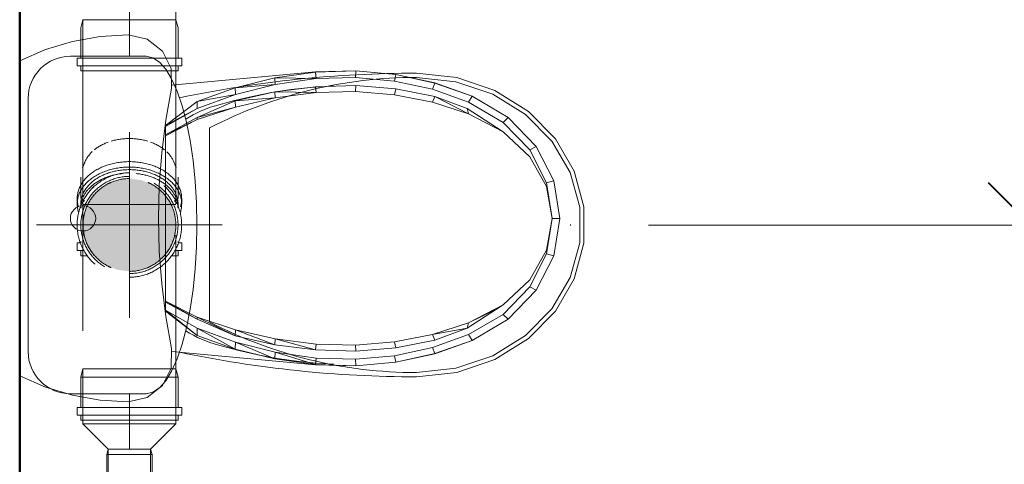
# Model space of a CAD drawing. Header units: millimetres. Extents: x -121 to 18322, y 1231 to 43947.
# Tile 25 of 31: x 12082 to 13249, y 41092 to 41619. Entities that reach past the tile are written whole.
import ezdxf

# ---------------------------------------------------------------- set-up
doc = ezdxf.new("R2010")
doc.units = ezdxf.units.MM
for name, pattern in [('ADSK_Осевая', [700, 500, -100, 0, -100]), ('ADSK_Скрыто', [300, 150, -150]), ('ADSK_Штриховая_ш3 п1_5', [225, 150, -75])]:
    doc.linetypes.add(name, pattern=pattern)
for name, color, linetype, lineweight in [('A-____-____-DIMS', 211, 'Continuous', 9), ('A-____-____-DIMS-50', 211, 'Continuous', 9), ('A-DETL-____-HDLN', 90, 'ADSK_Скрыто', 9), ('A-DETL-____-MBND', 5, 'ADSK_Штриховая_ш3 п1_5', 20), ('A-WALL-____-MCUT', 113, 'Continuous', 50), ('A-WALL-____-OTLN', 113, 'Continuous', 20), ('M-EQPM-____-OTLN', 50, 'Continuous', 20), ('P-PIPE-____-CNTR', 3, 'ADSK_Осевая', 20), ('P-PIPE-____-OTLN', 3, 'Continuous', 20), ('P-SANR-FIXT-OTLN', 6, 'Continuous', 20)]:
    doc.layers.add(name, color=color, linetype=linetype, lineweight=lineweight)
doc.styles.add('GOST Common_2', font='GOST_Common.ttf', dxfattribs={"width": 0.9, "height": 125})
doc.dimstyles.new('ADSK_Основной_2_5_мм', dxfattribs={"dimscale": 304.8, "dimtxt": 0.412449, "dimasz": 0.328084, "dimexe": 0.246063, "dimexo": 0.000807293, "dimgap": 0.049213, "dimtad": 1, "dimdec": 0, "dimlfac": 304.8, "dimdsep": 46, "dimtxsty": 'GOST Common_2', "dimblk1": 'OBLIQUE', "dimblk2": 'OBLIQUE', "dimsah": 1, "dimcen": 0.09, "dimdle": 0.246063, "dimazin": 2, "dimtfac": 1, "dimtdec": 4, "dimtix": 1, "dimtmove": 0, "dimatfit": 3, "dimfxl": 1, "dimtvp": 1, "dimtolj": 1, "dimtzin": 0, "dimlwd": 20, "dimlwe": 20, "dimarcsym": 2})

# ---------------------------------------------------------------- blocks, each defined once
blk = doc.blocks.new('Прямая форма - 83 new-610915-В_Этаж 04_Канализация')
at = {"layer": 'A-WALL-____-MCUT', "color": 53}
blk.add_line((0, -50), (1843.8, -50), dxfattribs=at)
blk = doc.blocks.new('Прямая форма - SW - 013-610916-В_Этаж 04_Канализация')
blk.add_blockref('Прямая форма - 83 new-610915-В_Этаж 04_Канализация', (0, 0))
blk = doc.blocks.new('Прямая форма - 83 new-608940-В_Этаж 04_Канализация')
at = {"layer": 'M-EQPM-____-OTLN', "color": 9}
for p, q in [((-186.8, 0), (-200.1, -30.5)), ((200.1, -30.5), (186.8, 0)), ((-200.1, -30.5), (-209.7, -62.4)), ((209.7, -62.4), (200.1, -30.5)), ((-209.7, -62.4), (-215.5, -95.2)), ((-14.7, -72.1), (-13.9, -69.2)), ((-13.9, -69.2), (-12.5, -66.6)), ((-12.5, -66.6), (-10.6, -64.4)), ((-10.6, -64.4), (-8.3, -62.5)), ((-8.3, -62.5), (-5.7, -61.1)), ((-5.7, -61.1), (-2.9, -60.3)), ((-2.9, -60.3), (0, -60)), ((0, -60), (2.9, -60.3)), ((2.9, -60.3), (5.7, -61.1)), ((5.7, -61.1), (8.3, -62.5)), ((8.3, -62.5), (10.6, -64.4)), ((10.6, -64.4), (12.5, -66.6)), ((12.5, -66.6), (13.9, -69.2)), ((13.9, -69.2), (14.7, -72.1)), ((215.5, -95.2), (209.7, -62.4)), ((-15, -75), (-14.7, -72.1)), ((-14.7, -77.9), (-15, -75)), ((-13.9, -80.7), (-14.7, -77.9)), ((-12.5, -83.3), (-13.9, -80.7)), ((13.9, -80.7), (12.5, -83.3)), ((14.7, -77.9), (13.9, -80.7)), ((14.7, -72.1), (15, -75)), ((15, -75), (14.7, -77.9)), ((-10.6, -85.6), (-12.5, -83.3)), ((-8.3, -87.4), (-10.6, -85.6)), ((-5.7, -88.8), (-8.3, -87.4)), ((-2.9, -89.7), (-5.7, -88.8)), ((0, -90), (-2.9, -89.7)), ((2.9, -89.7), (0, -90)), ((5.7, -88.8), (2.9, -89.7)), ((8.3, -87.4), (5.7, -88.8)), ((10.6, -85.6), (8.3, -87.4)), ((12.5, -83.3), (10.6, -85.6)), ((-215.5, -95.2), (-217.5, -128.5)), ((217.5, -128.5), (215.5, -95.2)), ((-217.5, -128.5), (-212.4, -151)), ((212.4, -151), (217.5, -128.5)), ((-212.4, -151), (-198.2, -169.1)), ((198.2, -169.1), (212.4, -151)), ((-198.2, -169.1), (-177.6, -179.5)), ((-154.5, -180), (-116.2, -173.2)), ((-138.7, -210.1), (-110.2, -172.9)), ((-138.7, -210.1), (-108.9, -172.9)), ((-108.9, -172.9), (-130.1, -210.2)), ((-119.6, -210.1), (-99.2, -172.9)), ((-119.6, -210.1), (-98, -172.9)), ((-98, -172.9), (-117.1, -210.2)), ((-116.2, -173.2), (-77.6, -168.3)), ((-108.9, -172.9), (-110.2, -172.9)), ((-108.9, -172.9), (-99.2, -172.9)), ((-98, -172.9), (-99.2, -172.9)), ((98, -172.9), (-98, -172.9)), ((-38.9, -165.4), (-77.6, -168.3)), ((0, -164.4), (-38.9, -165.4)), ((0, -164.4), (38.9, -165.4)), ((38.9, -165.4), (77.6, -168.3)), ((77.6, -168.3), (116.2, -173.2)), ((117.1, -210.2), (98, -172.9)), ((98, -172.9), (99.2, -172.9)), ((99.2, -172.9), (108.9, -172.9)), ((99.2, -172.9), (119.6, -210.1)), ((99.2, -172.9), (117.1, -210.2)), ((108.9, -172.9), (110.2, -172.9)), ((130.1, -210.2), (108.9, -172.9)), ((110.2, -172.9), (138.7, -210.1)), ((110.2, -172.9), (130.1, -210.2)), ((116.2, -173.2), (154.5, -180)), ((177.6, -179.5), (198.2, -169.1)), ((-177.6, -179.5), (-154.5, -180)), ((-157.8, -179.9), (-173.5, -350.4)), ((154.5, -180), (177.6, -179.5)), ((157.8, -179.9), (173.5, -350.4)), ((-154.9, -255.3), (-138.7, -210.1)), ((-154.9, -255.3), (-130.1, -210.2)), ((-130.1, -210.2), (-146.7, -255.5)), ((-139.4, -255.3), (-119.6, -210.1)), ((-139.4, -255.3), (-117.1, -210.2)), ((-130.1, -210.2), (-138.7, -210.1)), ((-117.1, -210.2), (-132, -255.5)), ((-117.1, -210.2), (-119.6, -210.1)), ((117.1, -210.2), (119.6, -210.1)), ((132, -255.5), (117.1, -210.2)), ((119.6, -210.1), (139.4, -255.3)), ((119.6, -210.1), (132, -255.5)), ((130.1, -210.2), (138.7, -210.1)), ((146.7, -255.5), (130.1, -210.2)), ((138.7, -210.1), (154.9, -255.3)), ((138.7, -210.1), (146.7, -255.5)), ((-166.5, -302.2), (-154.9, -255.3)), ((-166.5, -302.2), (-146.7, -255.5)), ((-146.7, -255.5), (-158.6, -302.8)), ((-146.7, -255.5), (-154.9, -255.3)), ((-149.8, -302.2), (-139.4, -255.3)), ((-149.8, -302.2), (-132, -255.5)), ((-132, -255.5), (-142.7, -302.8)), ((-132, -255.5), (-139.4, -255.3)), ((132, -255.5), (139.4, -255.3)), ((142.7, -302.8), (132, -255.5)), ((139.4, -255.3), (149.8, -302.2)), ((139.4, -255.3), (142.7, -302.8)), ((146.7, -255.5), (154.9, -255.3)), ((158.6, -302.8), (146.7, -255.5)), ((154.9, -255.3), (166.5, -302.2)), ((154.9, -255.3), (158.6, -302.8)), ((-173.3, -350.4), (-166.5, -302.2)), ((-173.3, -350.4), (-158.6, -302.8)), ((-158.6, -302.8), (-166.5, -302.2)), ((-158.6, -302.8), (-165.6, -351.3)), ((-156, -350.4), (-149.8, -302.2)), ((-156, -350.4), (-142.7, -302.8)), ((-142.7, -302.8), (-149.8, -302.2)), ((-142.7, -302.8), (-149, -351.3)), ((142.7, -302.8), (149.8, -302.2)), ((149, -351.3), (142.7, -302.8)), ((149.8, -302.2), (149, -351.3)), ((149.8, -302.2), (156, -350.4)), ((158.6, -302.8), (166.5, -302.2)), ((165.6, -351.3), (158.6, -302.8)), ((166.5, -302.2), (165.6, -351.3)), ((166.5, -302.2), (173.3, -350.4)), ((-173.5, -350.4), (-175, -398.1)), ((-174.8, -398.1), (-173.3, -350.4)), ((-165.6, -351.3), (-173.3, -350.4)), ((-165.6, -351.3), (-167, -397.7)), ((-157.3, -398.1), (-156, -350.4)), ((-149, -351.3), (-156, -350.4)), ((-149, -351.3), (-150.3, -397.7)), ((149, -351.3), (156, -350.4)), ((150.3, -397.7), (149, -351.3)), ((156, -350.4), (157.3, -398.1)), ((165.6, -351.3), (173.3, -350.4)), ((167, -397.7), (165.6, -351.3)), ((173.3, -350.4), (174.8, -398.1)), ((173.5, -350.4), (175, -398.1)), ((-175, -398.1), (-170.7, -445.5)), ((-167, -397.7), (-174.8, -398.1)), ((-170.5, -445.5), (-174.8, -398.1)), ((-162.8, -443.9), (-167, -397.7)), ((-150.3, -397.7), (-157.3, -398.1)), ((-153.4, -445.5), (-157.3, -398.1)), ((-150.3, -397.7), (-146.5, -443.9)), ((146.5, -443.9), (150.3, -397.7)), ((150.3, -397.7), (157.3, -398.1)), ((157.3, -398.1), (153.4, -445.5)), ((167, -397.7), (162.8, -443.9)), ((167, -397.7), (174.8, -398.1)), ((174.8, -398.1), (170.5, -445.5)), ((170.7, -445.5), (175, -398.1)), ((-170.7, -445.5), (-160.6, -491.7)), ((-162.8, -443.9), (-170.5, -445.5)), ((-160.4, -491.7), (-170.5, -445.5)), ((-162.8, -443.9), (-153, -488.9)), ((-146.5, -443.9), (-153.4, -445.5)), ((-144.4, -491.7), (-153.4, -445.5)), ((-146.5, -443.9), (-137.7, -488.9)), ((137.7, -488.9), (146.5, -443.9)), ((153.4, -445.5), (144.4, -491.7)), ((146.5, -443.9), (153.4, -445.5)), ((153, -488.9), (162.8, -443.9)), ((170.5, -445.5), (160.4, -491.7)), ((160.6, -491.7), (170.7, -445.5)), ((162.8, -443.9), (170.5, -445.5)), ((-153, -488.9), (-160.4, -491.7)), ((-137.8, -531.8), (-153, -488.9)), ((-137.7, -488.9), (-144.4, -491.7)), ((-137.7, -488.9), (-124, -531.8)), ((-130.3, -530.2), (-137.7, -488.9)), ((124, -531.8), (137.7, -488.9)), ((137.7, -488.9), (144.4, -491.7)), ((137.8, -531.8), (153, -488.9)), ((153, -488.9), (160.4, -491.7)), ((-160.6, -491.7), (-144.9, -535.9)), ((-144.8, -535.9), (-160.4, -491.7)), ((-130.3, -530.2), (-144.4, -491.7)), ((144.4, -491.7), (124, -531.8)), ((144.4, -491.7), (130.3, -530.2)), ((160.4, -491.7), (144.8, -535.9)), ((144.9, -535.9), (160.6, -491.7)), ((-144.9, -535.9), (-119.7, -578.7)), ((-137.8, -531.8), (-144.8, -535.9)), ((-119.6, -578.7), (-144.8, -535.9)), ((-113.8, -572.6), (-137.8, -531.8)), ((-107.6, -565), (-130.3, -530.2)), ((-124, -531.8), (-130.3, -530.2)), ((-124, -531.8), (-102.4, -572.6)), ((-107.6, -565), (-124, -531.8)), ((130.3, -530.2), (102.4, -572.6)), ((102.4, -572.6), (124, -531.8)), ((130.3, -530.2), (107.6, -565)), ((113.8, -572.6), (137.8, -531.8)), ((144.8, -535.9), (119.6, -578.7)), ((119.7, -578.7), (144.9, -535.9)), ((124, -531.8), (130.3, -530.2)), ((137.8, -531.8), (144.8, -535.9)), ((-102.4, -572.6), (-107.6, -565)), ((107.6, -565), (102.4, -572.6)), ((-119.7, -578.7), (-85.3, -611.8)), ((-113.8, -572.6), (-119.6, -578.7)), ((-85.2, -611.8), (-119.6, -578.7)), ((-81.1, -604.2), (-113.8, -572.6)), ((-102.4, -572.6), (-73, -604.2)), ((102.4, -572.6), (73, -604.2)), ((81.1, -604.2), (113.8, -572.6)), ((119.6, -578.7), (85.2, -611.8)), ((85.3, -611.8), (119.7, -578.7)), ((113.8, -572.6), (119.6, -578.7)), ((-81.1, -604.2), (-85.2, -611.8)), ((-42.2, -624.1), (-81.1, -604.2)), ((-73, -604.2), (-37.9, -624.1)), ((73, -604.2), (37.9, -624.1)), ((42.2, -624.1), (81.1, -604.2)), ((81.1, -604.2), (85.2, -611.8)), ((-85.3, -611.8), (-44.3, -632.8)), ((-44.3, -632.8), (-85.2, -611.8)), ((44.3, -632.8), (85.3, -611.8)), ((85.2, -611.8), (44.3, -632.8)), ((-42.2, -624.1), (-44.3, -632.8)), ((0, -631), (-42.2, -624.1)), ((-37.9, -624.1), (0, -631)), ((0, -631), (42.2, -624.1)), ((0, -631), (37.9, -624.1)), ((42.2, -624.1), (44.3, -632.8)), ((-44.3, -632.8), (0, -640)), ((0, -640), (-44.3, -632.8)), ((0, -631), (0, -640)), ((0, -640), (44.3, -632.8)), ((44.3, -632.8), (0, -640))]:
    blk.add_line(p, q, dxfattribs=at)
blk = doc.blocks.new('Прямая форма - FU - 054-611357-В_Этаж 04_Канализация')
blk.add_blockref('Прямая форма - 83 new-608940-В_Этаж 04_Канализация', (0, 0))
blk = doc.blocks.new('83 new_ifc_RVT-1-В_Этаж 04_Канализация')
at = {"layer": 'A-WALL-____-OTLN', "color": 9, "linetype": 'ADSK_Штриховая_ш3 п1_5', "lineweight": 20, "rotation": 90}
blk.add_blockref('Прямая форма - SW - 013-610916-В_Этаж 04_Канализация', (25560.3, 40175.8), dxfattribs=at)
at = {"layer": 'M-EQPM-____-OTLN', "color": 9, "linetype": 'ADSK_Штриховая_ш3 п1_5', "lineweight": 20, "rotation": 90}
blk.add_blockref('Прямая форма - FU - 054-611357-В_Этаж 04_Канализация', (25610.3, 41383.7), dxfattribs=at)
blk = doc.blocks.new('ADSK_Унитаз напольный_ГОСТ 30493-2017 - Вертикальный выпуск-1609065-В_Этаж 04_Канализация')
at = {"layer": 'A-DETL-____-HDLN', "flags": 128}
for points in [[(-0.4, -642.7), (-0.4, -642.7), (-0.5, -642.7), (-0.5, -642.7)], [(0.5, -642.7), (0.5, -642.7), (0.5, -642.7), (0.4, -642.7), (0.4, -642.7), (0.3, -642.7)]]:
    blk.add_lwpolyline(points, dxfattribs=at)
at = {"layer": 'P-SANR-FIXT-OTLN'}
for p, q in [((150, 0), (-150, 0)), ((-200, -50), (-200, -140)), ((200, -140), (200, -50)), ((115, -215), (-115, -215))]:
    blk.add_line(p, q, dxfattribs=at)
at = {"layer": 'P-SANR-FIXT-OTLN', "flags": 128}
for points in [[(-200, -140), (-198.3, -147.8), (-193.2, -155.5), (-184.8, -163), (-173.2, -170), (-158.7, -176.5), (-141.4, -182.4), (-121.8, -187.6), (-100, -192), (-76.5, -195.4), (-51.8, -198), (-26.1, -199.5), (0, -200), (26.1, -199.5), (51.8, -198), (76.5, -195.4), (100, -192), (121.8, -187.6), (141.4, -182.4), (158.7, -176.5), (173.2, -170), (184.8, -163), (193.2, -155.5), (198.3, -147.8), (200, -140)], [(-141, -220.5), (-139.3, -215.4), (-137.5, -210.4), (-135.4, -205.5), (-133.2, -200.6), (-130.8, -195.9), (-128.2, -191.2), (-125.4, -186.7)], [(125.3, -186.7), (127.9, -190.8), (130.6, -195.5), (133, -200.2), (135.2, -205), (137.3, -210), (139.2, -215), (140.8, -220), (141, -220.5)], [(-164.9, -362.1), (-163.7, -341.3), (-161.3, -318.1), (-158.1, -295.1), (-153.9, -272.2), (-148.9, -249.5), (-142.9, -227.1), (-141, -220.5)], [(141, -220.5), (147.2, -242.9), (152.5, -265.5), (157, -288.4), (160.5, -311.3), (163.1, -334.5), (164.7, -357.6), (164.9, -361.9)], [(-180, -460), (-174.8, -507.9), (-159.4, -552.9), (-134.7, -592.6), (-102.3, -624.6), (-63.8, -647), (-21.7, -658.5), (21.7, -658.5), (63.8, -647), (102.3, -624.6), (134.7, -592.6), (159.4, -552.9), (174.8, -507.9), (180, -460)], [(-175, -460), (-169.9, -506.7), (-155, -550.6), (-131, -589.3), (-99.4, -620.5), (-62.1, -642.3), (-21.1, -653.6), (21.1, -653.6), (62.1, -642.3), (99.4, -620.5), (131, -589.3), (155, -550.6), (169.9, -506.7), (175, -460)], [(-0.4, -642.7), (-0.4, -642.7), (-0.5, -642.7), (-0.5, -642.7)], [(0.5, -642.7), (0.5, -642.7), (0.5, -642.7), (0.4, -642.7), (0.4, -642.7), (0.3, -642.7)]]:
    blk.add_lwpolyline(points, dxfattribs=at)
at = {"layer": 'P-SANR-FIXT-OTLN'}
for centre, radius, start, end in [((150, -50), 50, 360, 90), ((-150, -50), 50, 90, 180), ((1182.5, -460), 1362.5, 168.114, 180), ((-1182.5, -460), 1362.5, 360, 11.886), ((355.2, -460), 530.2, 152.4784, 180), ((-355.2, -460), 530.2, 360, 27.5216)]:
    blk.add_arc(centre, radius, start, end, dxfattribs=at)
blk = doc.blocks.new('ADSK_ППР_Переход канализационный - Переход канализационный-1317376-В_Этаж 04_Канализация')
at = {"layer": 'A-DETL-____-HDLN', "color": 12}
for p, q in [((85.3, 57.6), (65.7, 57.6)), ((95, 55), (65.7, 55)), ((95, 55), (85.3, 57.6)), ((85.3, 57.6), (85.3, -46.7)), ((95, 49.9), (95, 55)), ((95, 48.9), (95, 49.6)), ((95, 35.7), (95, 49)), ((95, 32.5), (95, 35.8)), ((95, 12.9), (95, 32.5)), ((0, 20.2), (0, 20.5)), ((0, 20.5), (0, 20.2)), ((95, 10.5), (95, 13)), ((0, 7.7), (0, 8.2)), ((0, 8.2), (0, 7.7)), ((95, -10.5), (95, 10.5)), ((0, -8.2), (0, -7.7)), ((0, -7.7), (0, -8.2)), ((95, -13), (95, -10.5)), ((0, -20.5), (0, -20.2)), ((0, -20.2), (0, -20.5)), ((95, -32.5), (95, -12.9)), ((95, -35.8), (95, -32.5)), ((95, -49), (95, -35.7)), ((95, -49.6), (95, -48.9)), ((95, -51.5), (95, -49.9))]:
    blk.add_line(p, q, dxfattribs=at)
at = {"layer": 'A-DETL-____-MBND', "color": 22}
for p, q in [((49.3, 61.9), (40.2, 61.9)), ((40.2, 61.9), (40.2, -61.9)), ((49.3, 61.9), (49.3, -61.9)), ((30, 55), (0, 25)), ((65.6, 55), (30, 55)), ((30, 55), (30, 49.9)), ((30, 48.9), (30, 49.6)), ((30, 49), (30, 35.7)), ((40.2, 57.6), (34.2, 57.6)), ((34.2, 57.6), (34.2, -57.6)), ((65.6, 57.6), (49.3, 57.6)), ((30, 32.5), (30, 35.8)), ((-44.3, 26.7), (-49.3, 26.7)), ((-49.3, 26.7), (-49.3, -26.8)), ((-36.5, 30.8), (-44.3, 30.8)), ((-44.3, 30.8), (-44.3, -30.8)), ((-36.5, 30.8), (-36.5, -30.8)), ((-6.5, 26.7), (-36.5, 26.7)), ((0, 25), (-6.5, 26.7)), ((-6.5, 26.7), (-6.5, -26.8)), ((30, 32.5), (30, 12.9)), ((0, 19.8), (0, 20.2)), ((0, 20.2), (0, 19.8)), ((30, 10.5), (30, 13)), ((30, 10.5), (30, -10.5)), ((30, -13), (30, -10.5)), ((0, -20.2), (0, -19.8)), ((0, -19.8), (0, -20.2)), ((30, -12.9), (30, -32.5)), ((-49.3, -26.8), (-44.3, -26.8)), ((-44.3, -30.8), (-36.5, -30.8)), ((-36.5, -26.8), (-6.5, -26.8)), ((-6.5, -26.8), (0, -25)), ((0, -25), (30, -55)), ((30, -35.8), (30, -32.5)), ((30, -35.7), (30, -49)), ((30, -49.6), (30, -48.9)), ((30, -49.9), (30, -55)), ((30, -55), (95, -55)), ((34.2, -57.6), (40.2, -57.6)), ((49.3, -57.6), (85.3, -57.6)), ((85.3, -46.7), (85.3, -57.6)), ((85.3, -57.6), (95, -55)), ((95, -55), (95, -51.6)), ((40.2, -61.9), (49.3, -61.9))]:
    blk.add_line(p, q, dxfattribs=at)
blk = doc.blocks.new('DIMBLOCK4-В_Этаж 04_Канализация')
at = {"layer": 'A-____-____-DIMS-50', "lineweight": 20}
for p, q in [((13280, 41450.8), (13280, 40100.8)), ((13280, 41375.8), (12827.4, 41375.8)), ((13280, 41375.8), (13355, 41375.8)), ((13280, 40175.8), (13275.7, 40175.8)), ((13280, 40175.8), (13355, 40175.8))]:
    blk.add_line(p, q, dxfattribs=at)
at = {"layer": 'A-____-____-DIMS-50', "lineweight": 40}
for p, q in [((13280, 41375.8), (13230, 41425.8)), ((13280, 41375.8), (13330, 41325.8)), ((13280, 40175.8), (13230, 40225.8)), ((13280, 40175.8), (13330, 40125.8))]:
    blk.add_line(p, q, dxfattribs=at)
at = {"layer": 'A-____-____-DIMS-50', "color": 0, "lineweight": 20, "insert": (13101.6, 40629.9), "char_height": 125, "width": 350.296, "attachment_point": 1, "rotation": 90, "line_spacing_factor": 1.022761, "style": 'GOST Common_2'}
blk.add_mtext('1200', dxfattribs=at)
blk = doc.blocks.new('_Oblique')
at = {"color": 0, "linetype": 'ByBlock', "lineweight": -2}
blk.add_line((-0.5, -0.5), (0.5, 0.5), dxfattribs=at)

msp = doc.modelspace()

# ---------------------------------------------------------------- hatches: boundary and pattern name
at = {"layer": 'P-PIPE-____-OTLN'}
msp.add_hatch(color=256, dxfattribs=at).paths.add_polyline_path([(12212.4141, 41320.8309), (12227.1568, 41322.9153), (12239.9141, 41328.1995), (12251.305, 41336.94), (12260.0455, 41348.3309), (12265.54, 41361.5959), (12267.4141, 41375.8309), (12265.54, 41390.066), (12260.0311, 41403.3497), (12251.305, 41414.7218), (12239.9141, 41423.4623), (12226.6492, 41428.9568), (12212.4141, 41430.8309), (12198.1791, 41428.9568), (12184.9141, 41423.4623), (12173.5233, 41414.7218), (12164.7827, 41403.3309), (12159.2882, 41390.066), (12157.4141, 41375.8309), (12159.2882, 41361.5959), (12164.7827, 41348.3309), (12173.5233, 41336.94), (12186.278, 41327.6346), (12198.1791, 41322.705)])

# ---------------------------------------------------------------- linework, layer by layer
at = {"layer": 'A-DETL-____-HDLN', "color": 12}
for p, q in [((12158.441, 41619.2228), (12159.2882, 41619.2228)), ((12168.0985, 41619.2228), (12170.5695, 41619.2228)), ((12187.3912, 41619.2228), (12190.56, 41619.2228)), ((12234.2682, 41619.2228), (12237.437, 41619.2228)), ((12254.2587, 41619.2228), (12256.7297, 41619.2228)), ((12265.54, 41619.2228), (12266.3873, 41619.2228)), ((12150.5141, 41573.5195), (12150.5141, 41564.4195)), ((12150.5141, 41573.5195), (12212.4141, 41573.5195)), ((12154.8141, 41575.7813), (12154.8141, 41573.5195)), ((12157.4141, 41575.7813), (12157.4141, 41496.8464)), ((12212.4141, 41573.5195), (12241.3324, 41573.5195)), ((12150.5141, 41564.4195), (12212.4141, 41564.4195)), ((12154.8141, 41564.4195), (12154.8141, 41558.4195)), ((12212.4141, 41564.4195), (12252.9191, 41564.4195)), ((12154.8141, 41558.4195), (12212.4141, 41558.4195)), ((12212.4141, 41558.4195), (12256.813, 41558.4195)), ((12157.4141, 41534.2228), (12157.4141, 41439.4705)), ((12267.4141, 41496.8464), (12267.4141, 41537.7786)), ((12267.4141, 41439.4705), (12267.4141, 41534.2228)), ((12159.4253, 41449.8913), (12156.9204, 41443.5226)), ((12267.9079, 41443.5226), (12265.4029, 41449.8913)), ((12157.4141, 41439.4705), (12157.4141, 41400.7103)), ((12267.4141, 41400.7103), (12267.4141, 41439.4705)), ((12154.8141, 41432.6092), (12154.8141, 41407.1534)), ((12270.0141, 41407.1534), (12270.0141, 41432.6092)), ((12150.5141, 41407.1534), (12150.5141, 41400.7187)), ((12154.8141, 41400.7187), (12154.8141, 41396.4761)), ((12157.4141, 41400.2228), (12157.4141, 41205.1938)), ((12267.4141, 41400.2228), (12157.4141, 41400.2228)), ((12267.4141, 41213.8833), (12267.4141, 41400.2228)), ((12270.0141, 41396.4761), (12270.0141, 41400.7187)), ((12274.3141, 41400.7187), (12274.3141, 41407.1534)), ((12150.5141, 41354.5195), (12150.5141, 41345.4195)), ((12150.5141, 41354.5195), (12154.4972, 41354.5195)), ((12154.8141, 41356.3505), (12154.8141, 41354.5195)), ((12270.0141, 41354.5195), (12270.0141, 41356.3505)), ((12270.331, 41354.5195), (12274.3141, 41354.5195)), ((12274.3141, 41345.4195), (12274.3141, 41354.5195)), ((12150.5141, 41345.4195), (12158.858, 41345.4195)), ((12154.8141, 41345.4195), (12154.8141, 41339.4195)), ((12265.9703, 41345.4195), (12274.3141, 41345.4195)), ((12270.0141, 41339.4195), (12270.0141, 41345.4195)), ((12154.8141, 41339.4195), (12161.7315, 41339.4195)), ((12263.0967, 41339.4195), (12270.0141, 41339.4195)), ((12157.4141, 41205.1938), (12263.9519, 41205.1938)), ((12191.9929, 41110.1938), (12191.8798, 41110.1938)), ((12204.5908, 41110.1938), (12204.1976, 41110.1938)), ((12220.6306, 41110.1938), (12220.2374, 41110.1938)), ((12232.9485, 41110.1938), (12232.8354, 41110.1938))]:
    msp.add_line(p, q, dxfattribs=at)
at = {"layer": 'A-DETL-____-HDLN', "color": 12, "flags": 128}
for points in [[(12157.4141, 41375.8772), (12157.4141, 41376.0161), (12157.4141, 41376.2472), (12157.4141, 41376.5704), (12157.4141, 41376.9849), (12157.4141, 41377.4903), (12157.4141, 41378.0856), (12157.4141, 41378.7699)], [(12168.656, 41342.5108), (12167.3586, 41344.2873), (12166.1332, 41346.1143), (12164.9819, 41347.9888), (12163.9064, 41349.9078), (12162.9086, 41351.8684), (12161.99, 41353.8672), (12161.152, 41355.9012), (12160.396, 41357.9671), (12159.7233, 41360.0616), (12159.1348, 41362.1813), (12158.6316, 41364.3228), (12158.2144, 41366.4827), (12157.8839, 41368.6576), (12157.6407, 41370.844), (12157.4851, 41373.0383), (12157.4173, 41375.2371)], [(12267.4141, 41378.5099), (12267.4141, 41377.8579), (12267.4141, 41377.2953), (12267.4141, 41376.8231), (12267.4141, 41376.4418), (12267.4141, 41376.1522), (12267.4141, 41375.9547), (12267.4141, 41375.8496)], [(12267.3701, 41373.6315), (12267.2382, 41371.4356), (12267.0186, 41369.2467), (12266.7116, 41367.0684), (12266.3178, 41364.9041), (12265.8377, 41362.7573), (12265.2722, 41360.6313), (12264.6221, 41358.5297), (12263.8884, 41356.4558), (12263.0725, 41354.4129), (12262.1755, 41352.4042), (12261.1988, 41350.4331), (12260.1442, 41348.5025), (12259.0132, 41346.6157), (12257.8076, 41344.7756), (12256.5294, 41342.9852)]]:
    msp.add_lwpolyline(points, dxfattribs=at)
at = {"layer": 'A-DETL-____-HDLN', "color": 12}
for radius, start, end in [(61.9, 90, 270), (57.6, 90, 270), (61.9, 270, 90), (57.6, 270, 90), (55, 90, 270), (55, 113.3606095, 117.1143236), (55, 270, 90), (55, 62.8856764, 66.6393905), (55, 139.4839492, 143.7333955), (55, 36.2666045, 40.5160508), (55, 166.4041885, 168.9628632), (55, 11.0371368, 13.5958115), (55, 191.0371368, 193.5958115), (55, 346.4041885, 348.9628632), (55, 216.2666045, 220.5160508), (55, 319.4839492, 323.7333955), (55, 242.8856764, 246.6393905), (55, 293.3606095, 297.1143236)]:
    msp.add_arc((12212.4141, 41375.8309), radius, start, end, dxfattribs=at)
for centre, major_axis, start_param, end_param in [((12212.4141, 41439.4705), (55, 0), 2.044030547, 2.434454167), ((12212.4141, 41439.4705), (55, 0), 2.044030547, 2.434454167), ((12212.4141, 41439.4705), (55, 0), 1.570796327, 1.978515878), ((12212.4141, 41439.4705), (55, 0), 1.570796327, 1.978515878), ((12212.4141, 41439.4705), (55, 0), 1.163076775, 1.570796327), ((12212.4141, 41439.4705), (55, 0), 1.163076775, 1.570796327), ((12212.4141, 41439.4705), (55, 0), 0.707138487, 1.097562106), ((12212.4141, 41439.4705), (55, 0), 0.707138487, 1.097562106), ((12212.4141, 41439.4705), (55, 0), 2.49698751, 2.904300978), ((12212.4141, 41439.4705), (55, 0), 2.49698751, 2.904300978), ((12212.4141, 41439.4705), (55, 0), 0.237291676, 0.632971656), ((12212.4141, 41439.4705), (55, 0), 0.237291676, 0.632971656), ((12212.4141, 41407.1534), (61.9, 0), 1.570796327, 3.365992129), ((12212.4141, 41407.1534), (61.9, 0), 6.058785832, 7.853981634), ((12212.4141, 41400.7187), (61.9, 0), 1.570796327, 3.365992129), ((12212.4141, 41400.7187), (57.6, 0), 1.570796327, 3.241032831), ((12212.4141, 41396.4761), (57.6, 0), 1.711956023, 3.163261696), ((12212.4141, 41400.7187), (61.9, 0), 6.058785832, 7.853981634), ((12212.4141, 41400.7187), (57.6, 0), 6.18374513, 7.853981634), ((12212.4141, 41396.4761), (57.6, 0), 6.261516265, 7.712821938), ((12212.4141, 41396.4761), (55, 0), 2.433285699, 2.50976982), ((12212.4141, 41396.4761), (55, 0), 0.631822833, 0.708306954), ((12212.4141, 41396.4761), (55, 0), 2.917193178, 2.963360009), ((12212.4141, 41396.4761), (55, 0), 0.178232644, 0.224399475)]:
    msp.add_ellipse(centre, major_axis=major_axis, ratio=0.707106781, start_param=start_param, end_param=end_param, dxfattribs=at)
at = {"layer": 'A-DETL-____-MBND', "color": 22}
for p, q in [((12267.4141, 41619.2228), (12267.4141, 42393.8309)), ((12212.4141, 41619.2228), (12212.4141, 42333.0276)), ((12157.4141, 41619.2228), (12158.4314, 41619.2228)), ((12159.2882, 41619.2228), (12168.0691, 41619.2228)), ((12170.6018, 41619.2228), (12187.3469, 41619.2228)), ((12190.6057, 41619.2228), (12234.2225, 41619.2228)), ((12237.4813, 41619.2228), (12254.2264, 41619.2228)), ((12256.7591, 41619.2228), (12265.54, 41619.2228)), ((12266.3968, 41619.2228), (12267.4141, 41619.2228)), ((12267.4141, 41205.1938), (12267.4141, 41213.7621)), ((12263.9693, 41205.1938), (12267.4141, 41205.1938)), ((12212.4141, 41175.8309), (12212.4141, 41110.1938)), ((12187.4141, 41110.1938), (12187.4141, 40792.994)), ((12191.8514, 41110.1938), (12187.4141, 41110.1938)), ((12204.1506, 41110.1938), (12192.6039, 41110.1938)), ((12220.1902, 41110.1938), (12204.6381, 41110.1938)), ((12232.2243, 41110.1938), (12220.6776, 41110.1938)), ((12237.4141, 41110.1938), (12232.9768, 41110.1938)), ((12237.4141, 40792.994), (12237.4141, 41110.1938))]:
    msp.add_line(p, q, dxfattribs=at)
at = {"layer": 'P-PIPE-____-CNTR', "color": 22}
for p, q in [((12212.4141, 41619.2228), (12212.4141, 41575.8309)), ((12212.4141, 41265.8309), (12212.4141, 41485.8309)), ((12102.4141, 41375.8309), (12322.4141, 41375.8309))]:
    msp.add_line(p, q, dxfattribs=at)
at = {"layer": 'P-PIPE-____-OTLN', "color": 22}
for p, q in [((12157.4141, 41619.2228), (12154.8141, 41609.5195)), ((12154.8141, 41609.5195), (12154.8141, 41575.8309)), ((12157.4141, 41619.2228), (12157.4141, 41575.8309)), ((12158.4314, 41619.2228), (12157.4141, 41619.2228)), ((12168.0691, 41619.2228), (12159.2882, 41619.2228)), ((12187.3469, 41619.2228), (12170.6018, 41619.2228)), ((12212.4141, 41619.2228), (12190.6057, 41619.2228)), ((12234.2225, 41619.2228), (12212.4141, 41619.2228)), ((12254.2264, 41619.2228), (12237.4813, 41619.2228)), ((12265.54, 41619.2228), (12256.7591, 41619.2228)), ((12267.4141, 41619.2228), (12266.3968, 41619.2228)), ((12267.4141, 41537.8997), (12267.4141, 41619.2228)), ((12270.0141, 41609.5195), (12267.4141, 41619.2228)), ((12270.0141, 41573.5195), (12270.0141, 41609.5195)), ((12241.4348, 41573.5195), (12274.3141, 41573.5195)), ((12274.3141, 41564.4195), (12274.3141, 41573.5195)), ((12252.9569, 41564.4195), (12274.3141, 41564.4195)), ((12270.0141, 41558.4195), (12270.0141, 41564.4195)), ((12256.8448, 41558.4195), (12270.0141, 41558.4195))]:
    msp.add_line(p, q, dxfattribs=at)

# ---------------------------------------------------------------- block references
at = {"lineweight": 9}
msp.add_blockref('83 new_ifc_RVT-1-В_Этаж 04_Канализация', (-13527.8693, 0), dxfattribs=at)
at = {"layer": 'A-DETL-____-HDLN', "rotation": 89.99999999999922}
msp.add_blockref('ADSK_Унитаз напольный_ГОСТ 30493-2017 - Вертикальный выпуск-1609065-В_Этаж 04_Канализация', (12092.4141, 41375.8309), dxfattribs=at)
at = {"layer": 'A-DETL-____-HDLN', "color": 12, "rotation": 89.99999999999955}
msp.add_blockref('ADSK_ППР_Переход канализационный - Переход канализационный-1317376-В_Этаж 04_Канализация', (12212.4141, 41110.1938), dxfattribs=at)

# ---------------------------------------------------------------- dimensions: what is measured, and where the dimension line sits
at = {"layer": 'A-____-____-DIMS', "lineweight": 20}
dim = msp.add_linear_dim(base=(13279.9817, 40175.8309), p1=(12752.4141, 41375.8309), p2=(13350.6924, 40175.8309), angle=90, dimstyle='ADSK_Основной_2_5_мм', override={"dimpost": '<>', "dimfxl": 1340.871695}, dxfattribs=at)
dim.commit()
dim.dimension.update_dxf_attribs({"geometry": 'DIMBLOCK4-В_Этаж 04_Канализация', "text_midpoint": (13202.4817, 40775.8309)})

doc.saveas('drawing.dxf')
